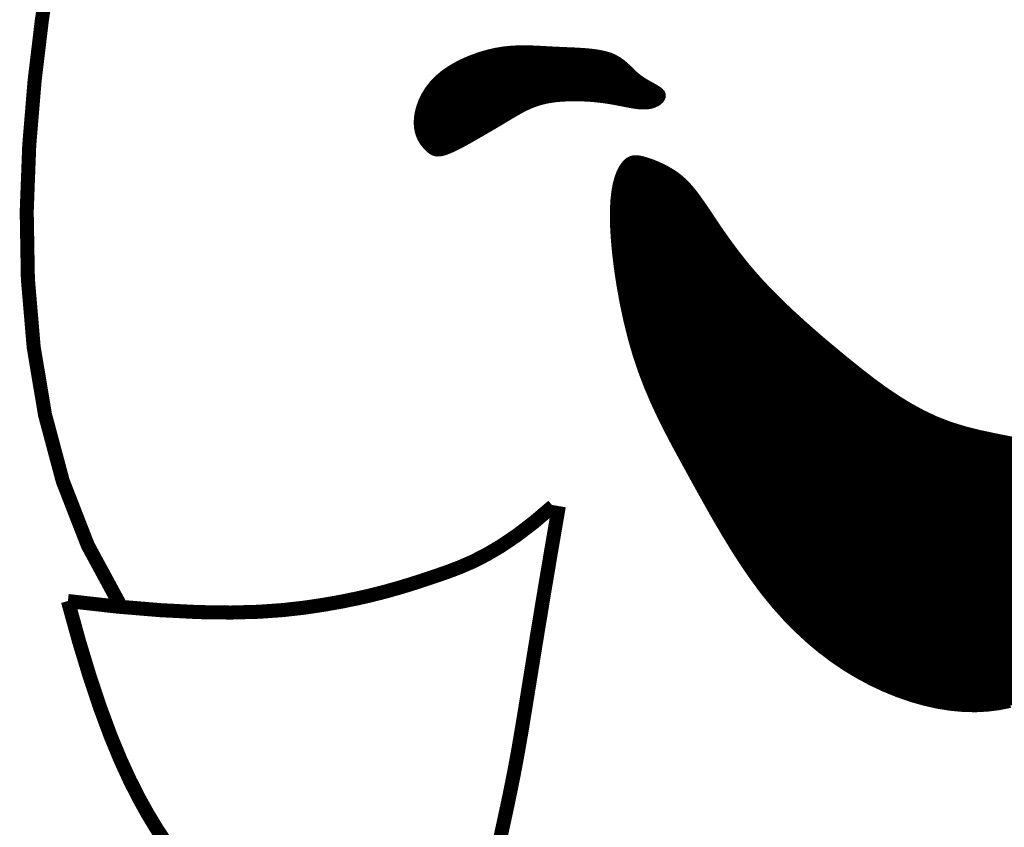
# Model space of a CAD drawing. Header units: inches. Extents: x -68 to 682, y 27 to 463.
# Tile 147 of 165: x 208.69 to 215.08, y 99.58 to 104.82. Entities that reach past the tile are written whole.
import ezdxf

# ---------------------------------------------------------------- set-up
doc = ezdxf.new("R2010")
doc.units = ezdxf.units.IN
doc.header["$LTSCALE"] = 0.5
doc.header["$MEASUREMENT"] = 0
doc.layers.add('FACE', color=7, linetype='Continuous')

msp = doc.modelspace()

# ---------------------------------------------------------------- hatches: boundary and pattern name
at = {"layer": 'FACE', "linetype": 'Continuous'}
h = msp.add_hatch(dxfattribs=at)
h.set_pattern_fill('NET3', color=256, scale=0.045599, style=0)
h.set_pattern_definition([(0, (137.288161, -3.079584), (0, 0.00569984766), []), (60, (137.288161, -3.079584), (-0.00493621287, 0.00284992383), []), (120, (137.288161, -3.079584), (-0.00493621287, -0.00284992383), [])])
h.paths.add_polyline_path([(216.71772, 101.90255), (216.75899, 101.92254), (216.7932, 101.932), (216.82092, 101.93222), (216.84274, 101.92448), (216.85924, 101.91009), (216.87099, 101.89032), (216.87859, 101.86647), (216.8826, 101.83983), (216.88357, 101.8116), (216.88183, 101.78266), (216.8777, 101.75379), (216.87146, 101.72578), (216.86342, 101.69942), (216.85388, 101.6755), (216.84314, 101.65481), (216.83149, 101.63813), (216.81922, 101.62612), (216.80649, 101.61889), (216.79346, 101.61642), (216.78027, 101.61871), (216.76707, 101.62573), (216.75401, 101.63746), (216.74123, 101.65389), (216.7289, 101.67499), (216.71725, 101.70056), (216.70696, 101.7295), (216.69883, 101.76054), (216.69362, 101.79242), (216.69213, 101.82383), (216.69512, 101.85351), (216.70339, 101.88017)])
h.paths.add_polyline_path([(211.33712, 103.98469), (211.32489, 103.99761), (211.31259, 104.01249), (211.30074, 104.02946), (211.28986, 104.04869), (211.28049, 104.07031), (211.27313, 104.09449), (211.26833, 104.12137), (211.2666, 104.15111), (211.26842, 104.18371), (211.27406, 104.21863), (211.28376, 104.25521), (211.29773, 104.29277), (211.3162, 104.33063), (211.3394, 104.36812), (211.36756, 104.40456), (211.40089, 104.43928), (211.43943, 104.47169), (211.48248, 104.50155), (211.52913, 104.52871), (211.57848, 104.55302), (211.62964, 104.57433), (211.6817, 104.59249), (211.73376, 104.60735), (211.78492, 104.61875), (211.83449, 104.62667), (211.88264, 104.63151), (211.92975, 104.6338), (211.97617, 104.63407), (212.0223, 104.63283), (212.06851, 104.63062), (212.11516, 104.62795), (212.16264, 104.62537), (212.21114, 104.62322), (212.26008, 104.62122), (212.30872, 104.61892), (212.35631, 104.61587), (212.40211, 104.61162), (212.44535, 104.60572), (212.48529, 104.59771), (212.52119, 104.58715), (212.55254, 104.57376), (212.57992, 104.55797), (212.60415, 104.54038), (212.62606, 104.52159), (212.64646, 104.50219), (212.66619, 104.4828), (212.68607, 104.464), (212.70693, 104.44641), (212.72929, 104.43046), (212.75256, 104.41602), (212.77583, 104.40278), (212.79819, 104.39044), (212.81875, 104.37869), (212.83662, 104.36725), (212.85088, 104.3558), (212.86064, 104.34406), (212.86523, 104.33182), (212.86495, 104.31935), (212.86032, 104.30703), (212.85186, 104.29523), (212.8401, 104.28434), (212.82556, 104.27471), (212.80878, 104.26674), (212.79026, 104.26079), (212.77048, 104.25713), (212.74965, 104.25556), (212.72792, 104.2558), (212.70543, 104.25754), (212.68235, 104.26048), (212.65881, 104.26432), (212.63498, 104.26876), (212.61099, 104.27349), (212.58693, 104.27827), (212.56257, 104.28297), (212.53761, 104.28752), (212.51175, 104.29184), (212.48469, 104.29587), (212.45612, 104.29952), (212.42576, 104.30271), (212.3933, 104.30538), (212.35858, 104.30744), (212.32204, 104.30872), (212.28425, 104.30906), (212.24578, 104.3083), (212.20722, 104.30626), (212.16913, 104.30277), (212.1321, 104.29767), (212.09669, 104.29078), (212.06335, 104.28201), (212.03199, 104.27158), (212.00238, 104.25976), (211.9743, 104.24683), (211.94752, 104.23308), (211.92181, 104.21879), (211.89695, 104.20424), (211.87271, 104.18971), (211.84887, 104.17543), (211.82521, 104.16131), (211.80149, 104.14724), (211.77749, 104.13308), (211.753, 104.1187), (211.72778, 104.10395), (211.70161, 104.08872), (211.67426, 104.07287), (211.64565, 104.05636), (211.61619, 104.03957), (211.58642, 104.02297), (211.55691, 104.00701), (211.5282, 103.99219), (211.50084, 103.97895), (211.47538, 103.96778), (211.45237, 103.95914), (211.43219, 103.95341), (211.41456, 103.95052), (211.39903, 103.95034), (211.38515, 103.95271), (211.37247, 103.95747), (211.36053, 103.9645), (211.3489, 103.97362)])
edge = h.paths.add_edge_path()
edge.add_line((216.09962, 101.8933), (215.81051, 101.9577))
edge.add_line((215.81051, 101.9577), (215.56691, 102.00869))
edge.add_line((215.56691, 102.00869), (215.36287, 102.04909))
edge.add_line((215.36287, 102.04909), (215.19245, 102.08171))
edge.add_line((215.19245, 102.08171), (215.04971, 102.10937))
edge.add_line((215.04971, 102.10937), (214.92869, 102.13489))
edge.add_line((214.92869, 102.13489), (214.82346, 102.16108))
edge.add_line((214.82346, 102.16108), (214.72807, 102.19075))
edge.add_line((214.72807, 102.19075), (214.63749, 102.22616))
edge.add_line((214.63749, 102.22616), (214.55032, 102.26723))
edge.add_line((214.55032, 102.26723), (214.46607, 102.31333))
edge.add_line((214.46607, 102.31333), (214.38426, 102.36382))
edge.add_line((214.38426, 102.36382), (214.30439, 102.41807))
edge.add_line((214.30439, 102.41807), (214.22599, 102.47542))
edge.add_line((214.22599, 102.47542), (214.14856, 102.53526))
edge.add_line((214.14856, 102.53526), (214.07162, 102.59693))
edge.add_line((214.07162, 102.59693), (213.99486, 102.65986))
edge.add_line((213.99486, 102.65986), (213.9187, 102.72369))
edge.add_line((213.9187, 102.72369), (213.84374, 102.78812))
edge.add_line((213.84374, 102.78812), (213.77057, 102.85285))
edge.add_line((213.77057, 102.85285), (213.69981, 102.91758))
edge.add_line((213.69981, 102.91758), (213.63206, 102.98202))
edge.add_line((213.63206, 102.98202), (213.5679, 103.04585))
edge.add_line((213.5679, 103.04585), (213.50794, 103.10879))
edge.add_line((213.50794, 103.10879), (213.45264, 103.17053))
edge.add_line((213.45264, 103.17053), (213.40184, 103.23077))
edge.add_line((213.40184, 103.23077), (213.35524, 103.28922))
edge.add_line((213.35524, 103.28922), (213.31255, 103.34556))
edge.add_line((213.31255, 103.34556), (213.27345, 103.39951))
edge.add_line((213.27345, 103.39951), (213.23766, 103.45076))
edge.add_line((213.23766, 103.45076), (213.20487, 103.49901))
edge.add_line((213.20487, 103.49901), (213.17479, 103.54396))
edge.add_line((213.17479, 103.54396), (213.14707, 103.58539))
edge.add_line((213.14707, 103.58539), (213.12123, 103.62345))
edge.add_line((213.12123, 103.62345), (213.09674, 103.65836))
edge.add_line((213.09674, 103.65836), (213.07307, 103.69035))
edge.add_line((213.07307, 103.69035), (213.04971, 103.71963))
edge.add_line((213.04971, 103.71963), (213.02613, 103.74644))
edge.add_line((213.02613, 103.74644), (213.00179, 103.771))
edge.add_line((213.00179, 103.771), (212.97618, 103.79353))
edge.add_line((212.97618, 103.79353), (212.94895, 103.81422))
edge.add_line((212.94895, 103.81422), (212.92044, 103.83311))
edge.add_line((212.92044, 103.83311), (212.89118, 103.8502))
edge.add_line((212.89118, 103.8502), (212.8617, 103.86549))
edge.add_line((212.8617, 103.86549), (212.83252, 103.87898))
edge.add_line((212.83252, 103.87898), (212.80417, 103.89067))
edge.add_line((212.80417, 103.89067), (212.77717, 103.90056))
edge.add_line((212.77717, 103.90056), (212.75204, 103.90865))
edge.add_line((212.75204, 103.90865), (212.72918, 103.91487))
edge.add_line((212.72918, 103.91487), (212.70842, 103.91893))
edge.add_line((212.70842, 103.91893), (212.68946, 103.92043))
edge.add_line((212.68946, 103.92043), (212.67201, 103.91901))
edge.add_line((212.67201, 103.91901), (212.65576, 103.91428))
edge.add_line((212.65576, 103.91428), (212.6404, 103.90588))
edge.add_line((212.6404, 103.90588), (212.62566, 103.89343))
edge.add_line((212.62566, 103.89343), (212.61121, 103.87656))
edge.add_line((212.61121, 103.87656), (212.59691, 103.85481))
edge.add_line((212.59691, 103.85481), (212.58313, 103.82743))
edge.add_line((212.58313, 103.82743), (212.57041, 103.79359))
edge.add_line((212.57041, 103.79359), (212.55926, 103.75249))
edge.add_line((212.55926, 103.75249), (212.55022, 103.70328))
edge.add_line((212.55022, 103.70328), (212.54382, 103.64514))
edge.add_line((212.54382, 103.64514), (212.54057, 103.57725))
edge.add_line((212.54057, 103.57725), (212.541, 103.49879))
edge.add_line((212.541, 103.49879), (212.54553, 103.40941))
edge.add_line((212.54553, 103.40941), (212.55421, 103.31073))
edge.add_line((212.55421, 103.31073), (212.56693, 103.20485))
edge.add_line((212.56693, 103.20485), (212.58364, 103.09387))
edge.add_line((212.58364, 103.09387), (212.60424, 102.9799))
edge.add_line((212.60424, 102.9799), (212.62868, 102.86502))
edge.add_line((212.62868, 102.86502), (212.65686, 102.75135))
edge.add_line((212.65686, 102.75135), (212.68872, 102.64098))
edge.add_line((212.68872, 102.64098), (212.72414, 102.5355))
edge.add_line((212.72414, 102.5355), (212.76286, 102.43445))
edge.add_line((212.76286, 102.43445), (212.80458, 102.33685))
edge.add_line((212.80458, 102.33685), (212.849, 102.24173))
edge.add_line((212.849, 102.24173), (212.89582, 102.14811))
edge.add_line((212.89582, 102.14811), (212.94473, 102.05502))
edge.add_line((212.94473, 102.05502), (212.99545, 101.96148))
edge.add_line((212.99545, 101.96148), (213.04767, 101.86651))
edge.add_line((213.04767, 101.86651), (213.10117, 101.76946))
edge.add_line((213.10117, 101.76946), (213.15602, 101.67091))
edge.add_line((213.15602, 101.67091), (213.21237, 101.57175))
edge.add_line((213.21237, 101.57175), (213.27037, 101.4729))
edge.add_line((213.27037, 101.4729), (213.33017, 101.37525))
edge.add_line((213.33017, 101.37525), (213.39192, 101.2797))
edge.add_line((213.39192, 101.2797), (213.45576, 101.18716))
edge.add_line((213.45576, 101.18716), (213.52186, 101.09851))
edge.add_line((213.52186, 101.09851), (213.59032, 101.01452))
edge.add_line((213.59032, 101.01452), (213.6611, 100.93533))
edge.add_line((213.6611, 100.93533), (213.73413, 100.86095))
edge.add_line((213.73413, 100.86095), (213.80933, 100.79137))
edge.add_line((213.80933, 100.79137), (213.88663, 100.72659))
edge.add_line((213.88663, 100.72659), (213.96595, 100.66661))
edge.add_line((213.96595, 100.66661), (214.04722, 100.61144))
edge.add_line((214.04722, 100.61144), (214.13037, 100.56107))
edge.add_line((214.13037, 100.56107), (214.21523, 100.51552))
edge.add_line((214.21523, 100.51552), (214.30137, 100.47493))
edge.add_line((214.30137, 100.47493), (214.38826, 100.43944))
edge.add_line((214.38826, 100.43944), (214.47537, 100.4092))
edge.add_line((214.47537, 100.4092), (214.56217, 100.38437))
edge.add_line((214.56217, 100.38437), (214.64815, 100.36508))
edge.add_line((214.64815, 100.36508), (214.73278, 100.3515))
edge.add_line((214.73278, 100.3515), (214.81552, 100.34377))
edge.add_line((214.81552, 100.34377), (214.89594, 100.34198))
edge.add_line((214.89594, 100.34198), (214.97387, 100.34596))
edge.add_line((214.97387, 100.34596), (215.04926, 100.35549))
edge.add_line((215.04926, 100.35549), (215.12201, 100.37035))
edge.add_line((215.12201, 100.37035), (215.19206, 100.39031))
edge.add_line((215.19206, 100.39031), (215.25933, 100.41514))
edge.add_line((215.25933, 100.41514), (215.32375, 100.44462))
edge.add_line((215.32375, 100.44462), (215.38524, 100.47853))
edge.add_line((215.38524, 100.47853), (215.44373, 100.51656))
edge.add_line((215.44373, 100.51656), (215.49914, 100.55812))
edge.add_line((215.49914, 100.55812), (215.55139, 100.60253))
edge.add_line((215.55139, 100.60253), (215.60042, 100.64911))
edge.add_line((215.60042, 100.64911), (215.64615, 100.69719))
edge.add_line((215.64615, 100.69719), (215.6885, 100.74609))
edge.add_line((215.6885, 100.74609), (215.7274, 100.79514))
edge.add_line((215.7274, 100.79514), (215.76277, 100.84367))
edge.add_line((215.76277, 100.84367), (215.7946, 100.89105))
edge.add_line((215.7946, 100.89105), (215.82314, 100.93693))
edge.add_line((215.82314, 100.93693), (215.84867, 100.98101))
edge.add_line((215.84867, 100.98101), (215.87151, 101.02299))
edge.add_line((215.87151, 101.02299), (215.89194, 101.06256))
edge.add_line((215.89194, 101.06256), (215.91028, 101.09943))
edge.add_line((215.91028, 101.09943), (215.92681, 101.13331))
edge.add_line((215.92681, 101.13331), (215.94185, 101.16387))
edge.add_line((215.94185, 101.16387), (215.95566, 101.19102))
edge.add_line((215.95566, 101.19102), (215.96839, 101.21534))
edge.add_line((215.96839, 101.21534), (215.98015, 101.23762))
edge.add_line((215.98015, 101.23762), (215.99107, 101.25864))
edge.add_line((215.99107, 101.25864), (216.00125, 101.27916))
edge.add_line((216.00125, 101.27916), (216.01082, 101.29998))
edge.add_line((216.01082, 101.29998), (216.01989, 101.32187))
edge.add_line((216.01989, 101.32187), (216.02858, 101.34561))
edge.add_line((216.02858, 101.34561), (216.03699, 101.37176))
edge.add_line((216.03699, 101.37176), (216.04515, 101.39994))
edge.add_line((216.04515, 101.39994), (216.05307, 101.42957))
edge.add_line((216.05307, 101.42957), (216.06078, 101.46006))
edge.add_line((216.06078, 101.46006), (216.06827, 101.49083))
edge.add_line((216.06827, 101.49083), (216.07557, 101.52128))
edge.add_line((216.07557, 101.52128), (216.08269, 101.55083))
edge.add_line((216.08269, 101.55083), (216.08964, 101.57888))
edge.add_line((216.08964, 101.57888), (216.0965, 101.605))
edge.add_line((216.0965, 101.605), (216.10357, 101.62929))
edge.add_line((216.10357, 101.62929), (216.11121, 101.65202))
edge.add_line((216.11121, 101.65202), (216.11979, 101.67345))
edge.add_line((216.11979, 101.67345), (216.12966, 101.69384))
edge.add_line((216.12966, 101.69384), (216.14118, 101.71345))
edge.add_line((216.14118, 101.71345), (216.15473, 101.73254))
edge.add_line((216.15473, 101.73254), (216.17065, 101.75137))
edge.add_line((216.17065, 101.75137), (216.18862, 101.77014))
edge.add_line((216.18862, 101.77014), (216.2055, 101.78882))
edge.add_line((216.2055, 101.78882), (216.21746, 101.80731))
edge.add_line((216.21746, 101.80731), (216.22068, 101.82553))
edge.add_line((216.22068, 101.82553), (216.21132, 101.84338))
edge.add_line((216.21132, 101.84338), (216.18556, 101.86077))
edge.add_line((216.18556, 101.86077), (216.13956, 101.8776))
edge.add_line((216.13956, 101.8776), (216.06949, 101.89379))

# ---------------------------------------------------------------- linework, layer by layer
at = {"layer": 'FACE'}
for points, const_width in [([(208.89385, 105.2065), (208.83355, 104.82236), (208.7856, 104.42183), (208.75095, 104.00418), (208.7345, 103.57346), (208.74214, 103.13487), (208.77976, 102.69363), (208.85323, 102.25497), (208.96845, 101.82409), (209.13131, 101.40622), (209.34768, 101.00657)], 0.0912), ([(215.19245, 102.08171), (215.04971, 102.10937), (214.92869, 102.13489), (214.82346, 102.16108), (214.72807, 102.19075), (214.63749, 102.22616), (214.55032, 102.26723), (214.46607, 102.31333), (214.38426, 102.36382), (214.30439, 102.41807), (214.22599, 102.47542), (214.14856, 102.53526), (214.07162, 102.59693), (213.99486, 102.65986), (213.9187, 102.72369), (213.84374, 102.78812), (213.77057, 102.85285), (213.69981, 102.91758), (213.63206, 102.98202), (213.5679, 103.04585), (213.50794, 103.10879), (213.45264, 103.17053), (213.40184, 103.23077), (213.35524, 103.28922), (213.31255, 103.34556), (213.27345, 103.39951), (213.23766, 103.45076), (213.20487, 103.49901), (213.17479, 103.54396), (213.14707, 103.58539), (213.12123, 103.62345), (213.09674, 103.65836), (213.07307, 103.69035), (213.04971, 103.71963), (213.02613, 103.74644), (213.00179, 103.771), (212.97618, 103.79353), (212.94895, 103.81422), (212.92044, 103.83311), (212.89118, 103.8502), (212.8617, 103.86549), (212.83252, 103.87898), (212.80417, 103.89067), (212.77717, 103.90056), (212.75204, 103.90865), (212.72918, 103.91487), (212.70842, 103.91893), (212.68946, 103.92043), (212.67201, 103.91901), (212.65576, 103.91428), (212.6404, 103.90588), (212.62566, 103.89343), (212.61121, 103.87656), (212.59691, 103.85481), (212.58313, 103.82743), (212.57041, 103.79359), (212.55926, 103.75249), (212.55022, 103.70328), (212.54382, 103.64514), (212.54057, 103.57725), (212.541, 103.49879), (212.54553, 103.40941), (212.55421, 103.31073), (212.56693, 103.20485), (212.58364, 103.09387), (212.60424, 102.9799), (212.62868, 102.86502), (212.65686, 102.75135), (212.68872, 102.64098), (212.72414, 102.5355), (212.76286, 102.43445), (212.80458, 102.33685), (212.849, 102.24173), (212.89582, 102.14811), (212.94473, 102.05502), (212.99545, 101.96148), (213.04767, 101.86651), (213.10117, 101.76946), (213.15602, 101.67091), (213.21237, 101.57175), (213.27037, 101.4729), (213.33017, 101.37525), (213.39192, 101.2797), (213.45576, 101.18716), (213.52186, 101.09851), (213.59032, 101.01452), (213.6611, 100.93533), (213.73413, 100.86095), (213.80933, 100.79137), (213.88663, 100.72659), (213.96595, 100.66661), (214.04722, 100.61144), (214.13037, 100.56107), (214.21523, 100.51552), (214.30137, 100.47493), (214.38826, 100.43944), (214.47537, 100.4092), (214.56217, 100.38437), (214.64815, 100.36508), (214.73278, 100.3515), (214.81552, 100.34377), (214.89594, 100.34198), (214.97387, 100.34596), (215.04926, 100.35549), (215.12201, 100.37035)], 0.03839), ([(209.00194, 101.04479), (209.32504, 101.00868), (209.60588, 100.9853), (209.84906, 100.97301), (210.05915, 100.97015), (210.24072, 100.97508), (210.39835, 100.98614), (210.53663, 101.0017), (210.66013, 101.0201), (210.77287, 101.03996), (210.87673, 101.06093), (210.973, 101.08296), (211.06302, 101.10595), (211.14808, 101.12985), (211.2295, 101.15456), (211.30859, 101.18003), (211.38667, 101.20617), (211.46509, 101.23336), (211.54534, 101.26377), (211.62897, 101.30005), (211.71751, 101.3448), (211.81249, 101.40066), (211.91546, 101.47025), (212.02794, 101.5562), (212.15148, 101.66115)], 0.0912), ([(212.18989, 101.66117), (212.13677, 101.35159), (212.09153, 101.08256), (212.0531, 100.84963), (212.0204, 100.64833), (211.99233, 100.47418), (211.96781, 100.32274), (211.94576, 100.18952), (211.92508, 100.07008), (211.90489, 99.96046), (211.88504, 99.85883), (211.86555, 99.76388), (211.84648, 99.6743), (211.82785, 99.58876), (211.80971, 99.50597)], 0.0912), ([(209.00194, 101.04479), (209.07493, 100.7807), (209.14539, 100.54882), (209.2134, 100.3461), (209.27904, 100.1695), (209.34239, 100.01598), (209.40353, 99.88252), (209.46253, 99.76606), (209.51948, 99.66357), (209.57452, 99.57228), (209.62806, 99.49048)], 0.0912)]:
    msp.add_lwpolyline(points, dxfattribs=dict(at, const_width=const_width))
at = {"layer": 'FACE', "const_width": 0.03839}
msp.add_lwpolyline([(211.33712, 103.98469), (211.32489, 103.99761), (211.31259, 104.01249), (211.30074, 104.02946), (211.28986, 104.04869), (211.28049, 104.07031), (211.27313, 104.09449), (211.26833, 104.12137), (211.2666, 104.15111), (211.26842, 104.18371), (211.27406, 104.21863), (211.28376, 104.25521), (211.29773, 104.29277), (211.3162, 104.33063), (211.3394, 104.36812), (211.36756, 104.40456), (211.40089, 104.43928), (211.43943, 104.47169), (211.48248, 104.50155), (211.52913, 104.52871), (211.57848, 104.55302), (211.62964, 104.57433), (211.6817, 104.59249), (211.73376, 104.60735), (211.78492, 104.61875), (211.83449, 104.62667), (211.88264, 104.63151), (211.92975, 104.6338), (211.97617, 104.63407), (212.0223, 104.63283), (212.06851, 104.63062), (212.11516, 104.62795), (212.16264, 104.62537), (212.21114, 104.62322), (212.26008, 104.62122), (212.30872, 104.61892), (212.35631, 104.61587), (212.40211, 104.61162), (212.44535, 104.60572), (212.48529, 104.59771), (212.52119, 104.58715), (212.55254, 104.57376), (212.57992, 104.55797), (212.60415, 104.54038), (212.62606, 104.52159), (212.64646, 104.50219), (212.66619, 104.4828), (212.68607, 104.464), (212.70693, 104.44641), (212.72929, 104.43046), (212.75256, 104.41602), (212.77583, 104.40278), (212.79819, 104.39044), (212.81875, 104.37869), (212.83662, 104.36725), (212.85088, 104.3558), (212.86064, 104.34406), (212.86523, 104.33182), (212.86495, 104.31935), (212.86032, 104.30703), (212.85186, 104.29523), (212.8401, 104.28434), (212.82556, 104.27471), (212.80878, 104.26674), (212.79026, 104.26079), (212.77048, 104.25713), (212.74965, 104.25556), (212.72792, 104.2558), (212.70543, 104.25754), (212.68235, 104.26048), (212.65881, 104.26432), (212.63498, 104.26876), (212.61099, 104.27349), (212.58693, 104.27827), (212.56257, 104.28297), (212.53761, 104.28752), (212.51175, 104.29184), (212.48469, 104.29587), (212.45612, 104.29952), (212.42576, 104.30271), (212.3933, 104.30538), (212.35858, 104.30744), (212.32204, 104.30872), (212.28425, 104.30906), (212.24578, 104.3083), (212.20722, 104.30626), (212.16913, 104.30277), (212.1321, 104.29767), (212.09669, 104.29078), (212.06335, 104.28201), (212.03199, 104.27158), (212.00238, 104.25976), (211.9743, 104.24683), (211.94752, 104.23308), (211.92181, 104.21879), (211.89695, 104.20424), (211.87271, 104.18971), (211.84887, 104.17543), (211.82521, 104.16131), (211.80149, 104.14724), (211.77749, 104.13308), (211.753, 104.1187), (211.72778, 104.10395), (211.70161, 104.08872), (211.67426, 104.07287), (211.64565, 104.05636), (211.61619, 104.03957), (211.58642, 104.02297), (211.55691, 104.00701), (211.5282, 103.99219), (211.50084, 103.97895), (211.47538, 103.96778), (211.45237, 103.95914), (211.43219, 103.95341), (211.41456, 103.95052), (211.39903, 103.95034), (211.38515, 103.95271), (211.37247, 103.95747), (211.36053, 103.9645), (211.3489, 103.97362)], close=True, dxfattribs=at)

doc.saveas('drawing.dxf')
